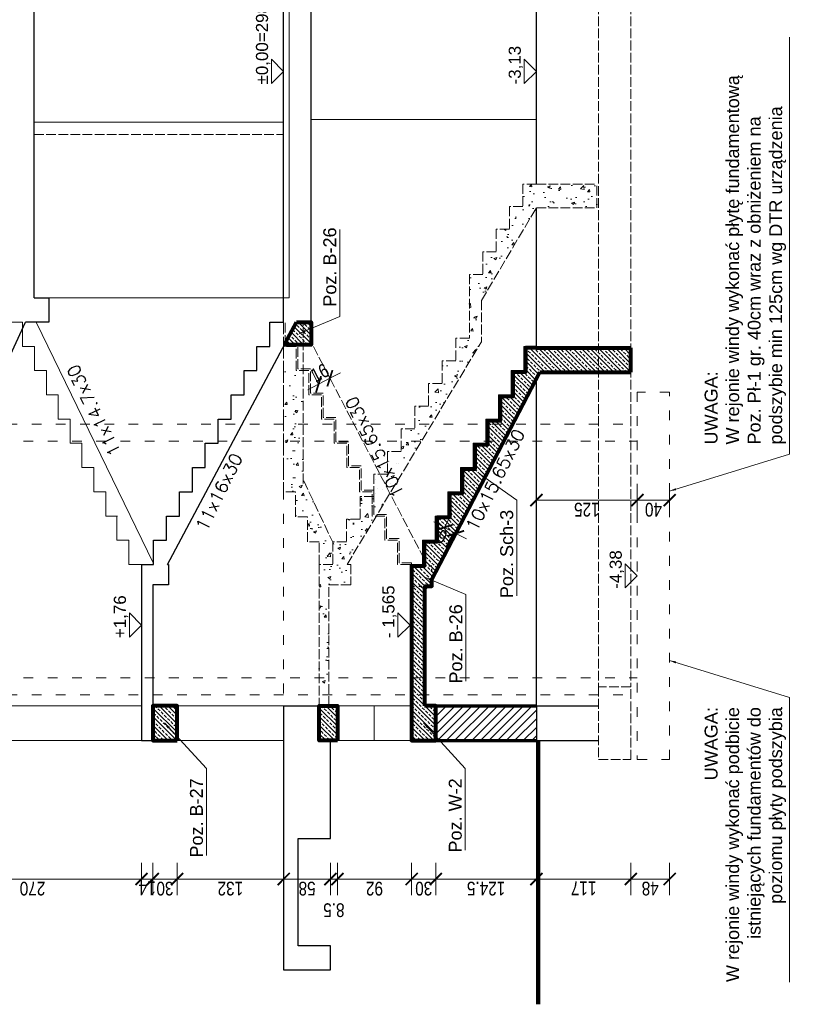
# Model space of a CAD drawing. Header units: inches. Extents: x 201967 to 338763, y -32705 to 30884.
# Tile 215 of 236: x 334741 to 335704, y 3735 to 4954. Entities that reach past the tile are written whole.
import ezdxf
from ezdxf.enums import TextEntityAlignment as Align

# ---------------------------------------------------------------- set-up
doc = ezdxf.new("R2010")
doc.units = ezdxf.units.IN
doc.header["$MEASUREMENT"] = 0
doc.linetypes.add('ACAD_ISO02W100', pattern=[15, 12, -3])
doc.linetypes.add('ACAD_ISO03W100', pattern=[30, 12, -18])
for name, color, linetype, lineweight in [('00 b ŚCIANY nowe-zamurowania', 242, 'Continuous', 70), ('00 d ŚCIANY wyburzenia', 254, 'WYBURZENIA', 9), ('00_mury grubo', 7, 'Continuous', 30), ('01 a KONSTRUKCJA żelbet', 94, 'Continuous', 80), ('01 b KONSTRUKCJA belki', 92, 'ACAD_ISO03W100', 30), ('01h KONSTRUKCJA pozycje', 253, 'Continuous', 13), ('01h3 KONSTRUKCJA pozycje słupy', 252, 'Continuous', 13), ('12 PRZERYWANE 1', 73, 'ACAD_ISO03W100', 9), ('1_OpisPomieszczen', 120, 'Continuous', 9), ('20 KRESKOWANIE ścian', 63, 'Continuous', 5), ('30 WIDOK 1 005', 5, 'Continuous', 5), ('50 OPIS 1', 130, 'Continuous', 9), ('90 WYMIAR', 155, 'Continuous', 9), ('_proj_MURY konstr', 1, 'Continuous', 20), ('K_kreskowanie', 251, 'Continuous', 0)]:
    doc.layers.add(name, color=color, linetype=linetype, lineweight=lineweight)
doc.layers.add('00_kreskowanie', color=1, linetype='Continuous', lineweight=5, true_color=0xff0000)
doc.styles.add('100 arial', font='arial.ttf', dxfattribs={"width": 0.8, "height": 17})
doc.styles.add('OPIS', font='arial.ttf')
doc.styles.add('RomanS', font='romans.shx')
doc.styles.get("Standard").update_dxf_attribs({"font": 'arial.ttf'})
doc.styles.add('WYMIAR-50 (15pkt) arial', font='arial.ttf', dxfattribs={"height": 15})
doc.styles.add('Wymiary', font='romans.shx', dxfattribs={"width": 0.7, "oblique": 10})
doc.linetypes.add('WYBURZENIA', pattern='A,12.7,-0.01,["X",Standard,S=2.54,R=0,X=0,Y=-1.27],-0.01', length=12.72)
doc.dimstyles.new('100', dxfattribs={"dimscale": 10, "dimtxt": 17, "dimasz": 1.5, "dimexe": 2, "dimexo": 2, "dimgap": 0.3, "dimtad": 1, "dimdec": 1, "dimrnd": 0.5, "dimdsep": 46, "dimtxsty": '100 arial', "dimblk": 'ARCHTICK', "dimcen": 10, "dimclrd": 256, "dimclre": 256, "dimclrt": 256, "dimadec": 0, "dimazin": 0, "dimtfac": 1, "dimtdec": 1, "dimtix": 1, "dimtmove": 1, "dimatfit": 3, "dimfxl": 2, "dimfxlon": 1, "dimtolj": 1, "dimarcsym": 0})
doc.dimstyles.new('DIM100txt12', dxfattribs={"dimtxt": 12, "dimasz": 1.05, "dimexe": 0, "dimexo": 8, "dimgap": 4, "dimtad": 1, "dimdec": 7, "dimrnd": 0.5, "dimdsep": 46, "dimtxsty": 'RomanS', "dimblk1": 'DIM', "dimblk2": 'DIM', "dimsah": 1, "dimcen": 0.09, "dimse1": 1, "dimse2": 1, "dimclrt": 256, "dimadec": 1, "dimazin": 0, "dimtfac": 1, "dimtdec": 7, "dimtix": 1, "dimtofl": 0, "dimtmove": 2, "dimatfit": 3, "dimfxl": 1, "dimtolj": 1, "dimtzin": 0, "dimarcsym": 0})
pattern_1 = [(320, (-79235.355, -7019.687), (-3.137607, -35.863009), [3.75, -41.25]), (265, (-79235.355, -7019.687), (37.609607, 6.937567), [3, -33]), (10.451444, (-79235.616, -7022.676), (34.472, -28.925442), [3.18701, -35.057106]), (316.1842, (-79225.355, -7019.687), (-8.275964, -53.362067), [5.625, -61.875]), (6.635635, (-79226.044, -7024.134), (48.70593, -46.733097), [4.780517, -52.585688]), (261.18416, (-79225.355, -7019.687), (48.70593, -46.733097), [4.5, -49.5]), (291, (-79227.855, -7024.687), (-20.130945, -29.845353), [3.75, -41.25]), (236, (-79227.855, -7024.687), (36.257502, -12.165767), [3, -33]), (341.451445, (-79229.532, -7027.174), (16.126558, -42.011119), [3.18701, -35.057106]), (307.5, (-79235.355, -7019.687), (16.6446927, -0.6079928), [0, -32.6, 0, -33.5, 0, -33.125]), (277.5, (-79235.355, -7019.687), (19.7205856, -13.153477), [0, -19.1, 0, -31.85, 0, -12.625]), (237.5, (-79235.355, -7008.537), (-1.1277436, -26.6911218), [0, -12.5, 0, -39, 0, -51.75]), (227.5, (-79235.355, -7003.537), (5.005249, -29.1593085), [0, -16.25, 0, -25.9, 0, -36.75])]
pattern_2 = [(45, (-3795.3814, -7571.668), (-5.303301, 5.303301), []), (45, (-3790.078, -7571.668), (-5.303301, 5.303301), [3.75, -1.875])]

# ---------------------------------------------------------------- blocks, each defined once
blk = doc.blocks.new('*U1124')
blk.add_lwpolyline([(-15, 15), (0, 0), (15, 15), (-15, 15)])
at = {"style": 'WYMIAR-50 (15pkt) arial', "flags": 8}
blk.add_attdef('DETAIL#', text='', height=15, dxfattribs=at).set_placement((-16.1, 14.8), align=Align.BOTTOM_LEFT)
blk = doc.blocks.new('DIM')
for p, q in [((0, -13), (0, 13)), ((8, 0), (-8, 0))]:
    blk.add_line(p, q)
at = {"const_width": 1.71}
blk.add_lwpolyline([(5.71, 5.71), (-5.71, -5.71)], dxfattribs=at)
blk = doc.blocks.new('_ARCHTICK')
at = {"color": 0, "linetype": 'ByBlock', "const_width": 0.15}
blk.add_lwpolyline([(-0.5, -0.5), (0.5, 0.5)], dxfattribs=at)
blk = doc.blocks.new('*D2524')
at = {"layer": '90 WYMIAR', "lineweight": -2, "transparency": 16777216}
for p, q in [((-2210.4, -760.5), (-2250.4, -760.5)), ((-2230.4, -790.5), (-2230.4, -760.5)), ((-2210.4, -790.5), (-2250.4, -790.5))]:
    blk.add_line(p, q, dxfattribs=at)
at = {"layer": 'Defpoints', "color": 0, "transparency": 16777216}
for p in [(-2230.4, -760.5), (-2059, -760.5), (-2059, -790.5)]:
    blk.add_point(p, dxfattribs=at)
at = {"layer": '90 WYMIAR', "lineweight": -2, "transparency": 16777216, "xscale": 15, "yscale": 15, "zscale": 15}
for p, rotation in [((-2230.4, -760.5), 90), ((-2230.4, -790.5), 270)]:
    blk.add_blockref('_ARCHTICK', p, dxfattribs=dict(at, rotation=rotation))
at = {"layer": '90 WYMIAR', "transparency": 16777216, "insert": (-2242.1, -775.5), "char_height": 17, "attachment_point": 5, "rotation": 90, "style": '100 arial'}
blk.add_mtext('\\A1;30', dxfattribs=at)
blk = doc.blocks.new('*D2525')
at = {"layer": '90 WYMIAR', "lineweight": -2, "transparency": 16777216}
for p, q in [((-2210.4, -668.5), (-2250.4, -668.5)), ((-2230.4, -760.5), (-2230.4, -668.5)), ((-2210.4, -760.5), (-2250.4, -760.5))]:
    blk.add_line(p, q, dxfattribs=at)
at = {"layer": 'Defpoints', "color": 0, "transparency": 16777216}
for p in [(-2230.4, -668.5), (-2059, -668.5), (-2059, -760.5)]:
    blk.add_point(p, dxfattribs=at)
at = {"layer": '90 WYMIAR', "lineweight": -2, "transparency": 16777216, "xscale": 15, "yscale": 15, "zscale": 15}
for p, rotation in [((-2230.4, -668.5), 90), ((-2230.4, -760.5), 270)]:
    blk.add_blockref('_ARCHTICK', p, dxfattribs=dict(at, rotation=rotation))
at = {"layer": '90 WYMIAR', "transparency": 16777216, "insert": (-2242.1, -714.5), "char_height": 17, "attachment_point": 5, "rotation": 90, "style": '100 arial'}
blk.add_mtext('\\A1;92', dxfattribs=at)
blk = doc.blocks.new('*D2526')
at = {"layer": '90 WYMIAR', "lineweight": -2, "transparency": 16777216}
for p, q in [((-2210.4, -440), (-2250.4, -440)), ((-2230.4, -470), (-2230.4, -440)), ((-2210.4, -470), (-2250.4, -470))]:
    blk.add_line(p, q, dxfattribs=at)
at = {"layer": 'Defpoints', "color": 0, "transparency": 16777216}
for p in [(-2230.4, -440), (-2059, -440), (-2059, -470)]:
    blk.add_point(p, dxfattribs=at)
at = {"layer": '90 WYMIAR', "lineweight": -2, "transparency": 16777216, "xscale": 15, "yscale": 15, "zscale": 15}
for p, rotation in [((-2230.4, -440), 90), ((-2230.4, -470), 270)]:
    blk.add_blockref('_ARCHTICK', p, dxfattribs=dict(at, rotation=rotation))
at = {"layer": '90 WYMIAR', "transparency": 16777216, "insert": (-2242.1, -455), "char_height": 17, "attachment_point": 5, "rotation": 90, "style": '100 arial'}
blk.add_mtext('\\A1;30', dxfattribs=at)
blk = doc.blocks.new('*D2527')
at = {"layer": '90 WYMIAR', "lineweight": -2, "transparency": 16777216}
for p, q in [((-2230.4, -426), (-2230.4, -411)), ((-2210.4, -426), (-2250.4, -426)), ((-2230.4, -440), (-2230.4, -426)), ((-2210.4, -440), (-2250.4, -440)), ((-2230.4, -440), (-2230.4, -455))]:
    blk.add_line(p, q, dxfattribs=at)
at = {"layer": 'Defpoints', "color": 0, "transparency": 16777216}
for p in [(-2230.4, -426), (-2059, -426), (-2059, -440)]:
    blk.add_point(p, dxfattribs=at)
at = {"layer": '90 WYMIAR', "lineweight": -2, "transparency": 16777216, "xscale": 15, "yscale": 15, "zscale": 15}
for p, rotation in [((-2230.4, -426), 270), ((-2230.4, -440), 90)]:
    blk.add_blockref('_ARCHTICK', p, dxfattribs=dict(at, rotation=rotation))
at = {"layer": '90 WYMIAR', "transparency": 16777216, "insert": (-2241.9, -433), "char_height": 17, "attachment_point": 5, "rotation": 90, "style": '100 arial'}
blk.add_mtext('\\A1;14', dxfattribs=at)
blk = doc.blocks.new('*D2528')
at = {"layer": '90 WYMIAR', "lineweight": -2, "transparency": 16777216}
for p, q in [((-2210.4, -155.9), (-2250.4, -155.9)), ((-2230.4, -426), (-2230.4, -155.9)), ((-2210.4, -426), (-2250.4, -426))]:
    blk.add_line(p, q, dxfattribs=at)
at = {"layer": 'Defpoints', "color": 0, "transparency": 16777216}
for p in [(-2230.4, -155.9), (-2059, -155.9), (-2059, -426)]:
    blk.add_point(p, dxfattribs=at)
at = {"layer": '90 WYMIAR', "lineweight": -2, "transparency": 16777216, "xscale": 15, "yscale": 15, "zscale": 15}
for p, rotation in [((-2230.4, -155.9), 90), ((-2230.4, -426), 270)]:
    blk.add_blockref('_ARCHTICK', p, dxfattribs=dict(at, rotation=rotation))
at = {"layer": '90 WYMIAR', "transparency": 16777216, "insert": (-2242.1, -291), "char_height": 17, "attachment_point": 5, "rotation": 90, "style": '100 arial'}
blk.add_mtext('\\A1;270', dxfattribs=at)
blk = doc.blocks.new('*D2564')
at = {"layer": '90 WYMIAR', "lineweight": -2, "transparency": 16777216}
for p, q in [((-2210.4, -790.5), (-2250.4, -790.5)), ((-2230.4, -790.5), (-2230.4, -915)), ((-2210.4, -915), (-2250.4, -915))]:
    blk.add_line(p, q, dxfattribs=at)
at = {"layer": 'Defpoints', "color": 0, "transparency": 16777216}
for p in [(-2059, -790.5), (-2230.4, -915), (-2059, -915)]:
    blk.add_point(p, dxfattribs=at)
at = {"layer": '90 WYMIAR', "lineweight": -2, "transparency": 16777216, "xscale": 15, "yscale": 15, "zscale": 15}
for p, rotation in [((-2230.4, -790.5), 90), ((-2230.4, -915), 270)]:
    blk.add_blockref('_ARCHTICK', p, dxfattribs=dict(at, rotation=rotation))
at = {"layer": '90 WYMIAR', "transparency": 16777216, "insert": (-2242.1, -852.7), "char_height": 17, "attachment_point": 5, "rotation": 90, "style": '100 arial'}
blk.add_mtext('\\A1;124.5', dxfattribs=at)
blk = doc.blocks.new('*D2565')
at = {"layer": '90 WYMIAR', "lineweight": -2, "transparency": 16777216}
for p, q in [((-2210.4, -915), (-2250.4, -915)), ((-2230.4, -915), (-2230.4, -1032)), ((-2210.4, -1032), (-2250.4, -1032))]:
    blk.add_line(p, q, dxfattribs=at)
at = {"layer": 'Defpoints', "color": 0, "transparency": 16777216}
for p in [(-2059, -915), (-2230.4, -1032), (-2082.5, -1032)]:
    blk.add_point(p, dxfattribs=at)
at = {"layer": '90 WYMIAR', "lineweight": -2, "transparency": 16777216, "xscale": 15, "yscale": 15, "zscale": 15}
for p, rotation in [((-2230.4, -915), 90), ((-2230.4, -1032), 270)]:
    blk.add_blockref('_ARCHTICK', p, dxfattribs=dict(at, rotation=rotation))
at = {"layer": '90 WYMIAR', "transparency": 16777216, "insert": (-2241.9, -973.5), "char_height": 17, "attachment_point": 5, "rotation": 90, "style": '100 arial'}
blk.add_mtext('\\A1;117', dxfattribs=at)
blk = doc.blocks.new('*D2566')
at = {"layer": '90 WYMIAR', "lineweight": -2, "transparency": 16777216}
for p, q in [((-2210.4, -1032), (-2250.4, -1032)), ((-2230.4, -1032), (-2230.4, -1080)), ((-2210.4, -1080), (-2250.4, -1080))]:
    blk.add_line(p, q, dxfattribs=at)
at = {"layer": 'Defpoints', "color": 0, "transparency": 16777216}
for p in [(-2082.5, -1032), (-2230.4, -1080), (-2082.5, -1080)]:
    blk.add_point(p, dxfattribs=at)
at = {"layer": '90 WYMIAR', "lineweight": -2, "transparency": 16777216, "xscale": 15, "yscale": 15, "zscale": 15}
for p, rotation in [((-2230.4, -1032), 90), ((-2230.4, -1080), 270)]:
    blk.add_blockref('_ARCHTICK', p, dxfattribs=dict(at, rotation=rotation))
at = {"layer": '90 WYMIAR', "transparency": 16777216, "insert": (-2242.1, -1056), "char_height": 17, "attachment_point": 5, "rotation": 90, "style": '100 arial'}
blk.add_mtext('\\A1;48', dxfattribs=at)
blk = doc.blocks.new('*D2570')
at = {"layer": '90 WYMIAR', "lineweight": -2, "transparency": 16777216}
for p, q in [((-1741.3, -915), (-1781.3, -915)), ((-1761.3, -915), (-1761.3, -1040)), ((-1741.3, -1040), (-1781.3, -1040))]:
    blk.add_line(p, q, dxfattribs=at)
at = {"layer": 'Defpoints', "color": 0, "transparency": 16777216}
for p in [(-1688.5, -915), (-1761.3, -1040), (-1688.5, -1040)]:
    blk.add_point(p, dxfattribs=at)
at = {"layer": '90 WYMIAR', "lineweight": -2, "transparency": 16777216, "xscale": 15, "yscale": 15, "zscale": 15}
for p, rotation in [((-1761.3, -915), 90), ((-1761.3, -1040), 270)]:
    blk.add_blockref('_ARCHTICK', p, dxfattribs=dict(at, rotation=rotation))
at = {"layer": '90 WYMIAR', "transparency": 16777216, "insert": (-1773, -977.5), "char_height": 17, "attachment_point": 5, "rotation": 90, "style": '100 arial'}
blk.add_mtext('\\A1;125', dxfattribs=at)
blk = doc.blocks.new('*D2571')
at = {"layer": '90 WYMIAR', "lineweight": -2, "transparency": 16777216}
for p, q in [((-1741.3, -1040), (-1781.3, -1040)), ((-1761.3, -1040), (-1761.3, -1080)), ((-1741.3, -1080), (-1781.3, -1080))]:
    blk.add_line(p, q, dxfattribs=at)
at = {"layer": 'Defpoints', "color": 0, "transparency": 16777216}
for p in [(-1688.5, -1040), (-1761.3, -1080), (-1627.5, -1080)]:
    blk.add_point(p, dxfattribs=at)
at = {"layer": '90 WYMIAR', "lineweight": -2, "transparency": 16777216, "xscale": 15, "yscale": 15, "zscale": 15}
for p, rotation in [((-1761.3, -1040), 90), ((-1761.3, -1080), 270)]:
    blk.add_blockref('_ARCHTICK', p, dxfattribs=dict(at, rotation=rotation))
at = {"layer": '90 WYMIAR', "transparency": 16777216, "insert": (-1773, -1060), "char_height": 17, "attachment_point": 5, "rotation": 90, "style": '100 arial'}
blk.add_mtext('\\A1;40', dxfattribs=at)
blk = doc.blocks.new('*D2572')
at = {"layer": '90 WYMIAR', "lineweight": -2, "transparency": 16777216}
for p, q in [((-1795.1, -801.1), (-1788.2, -787.8)), ((-1795.1, -801.1), (-1802.5, -815.3)), ((-1795.3, -801.1), (-1777.4, -810.4)), ((-1802.5, -815.3), (-1809.4, -828.6)), ((-1802.7, -815.2), (-1784.8, -824.6))]:
    blk.add_line(p, q, dxfattribs=at)
at = {"layer": 'Defpoints', "color": 0, "transparency": 16777216}
for p in [(-1813, -791.8), (-1820.4, -806), (-1802.5, -815.3)]:
    blk.add_point(p, dxfattribs=at)
at = {"layer": '90 WYMIAR', "lineweight": -2, "transparency": 16777216, "xscale": 15, "yscale": 15, "zscale": 15}
for p, rotation in [((-1795.1, -801.1), 242.4504520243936), ((-1802.5, -815.3), 62.45045202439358)]:
    blk.add_blockref('_ARCHTICK', p, dxfattribs=dict(at, rotation=rotation))
at = {"layer": '90 WYMIAR', "transparency": 16777216, "insert": (-1809.1, -802.8), "char_height": 17, "attachment_point": 5, "rotation": 62.4505, "style": '100 arial'}
blk.add_mtext('\\A1;16', dxfattribs=at)
blk = doc.blocks.new('*D2573')
at = {"layer": '90 WYMIAR', "lineweight": -2, "transparency": 16777216}
for p, q in [((-1617.9, -645.2), (-1624.8, -631.9)), ((-1617.9, -645.2), (-1600.2, -635.9)), ((-1617.9, -645.2), (-1610.5, -659.3)), ((-1610.5, -659.3), (-1592.8, -650.1)), ((-1610.5, -659.3), (-1603.6, -672.6))]:
    blk.add_line(p, q, dxfattribs=at)
at = {"layer": 'Defpoints', "color": 0, "transparency": 16777216}
for p in [(-1629, -650.9), (-1621.6, -665.1), (-1610.5, -659.3)]:
    blk.add_point(p, dxfattribs=at)
at = {"layer": '90 WYMIAR', "lineweight": -2, "transparency": 16777216, "xscale": 15, "yscale": 15, "zscale": 15}
for p, rotation in [((-1617.9, -645.2), 297.5495479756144), ((-1610.5, -659.3), 117.5495479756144)]:
    blk.add_blockref('_ARCHTICK', p, dxfattribs=dict(at, rotation=rotation))
at = {"layer": '90 WYMIAR', "transparency": 16777216, "insert": (-1603.8, -646.8), "char_height": 17, "attachment_point": 5, "rotation": 297.5495, "style": '100 arial'}
blk.add_mtext('\\A1;16', dxfattribs=at)
blk = doc.blocks.new('*D2574')
at = {"layer": '90 WYMIAR', "lineweight": -2, "transparency": 16777216}
for p, q in [((-2210.4, -660), (-2250.4, -660)), ((-2210.4, -668.5), (-2250.4, -668.5)), ((-2230.4, -668.5), (-2230.4, -660))]:
    blk.add_line(p, q, dxfattribs=at)
at = {"layer": 'Defpoints', "color": 0, "transparency": 16777216}
for p in [(-2230.4, -660), (-2180, -660), (-2059, -668.5)]:
    blk.add_point(p, dxfattribs=at)
at = {"layer": '90 WYMIAR', "lineweight": -2, "transparency": 16777216, "xscale": 15, "yscale": 15, "zscale": 15}
for p, rotation in [((-2230.4, -660), 90), ((-2230.4, -668.5), 270)]:
    blk.add_blockref('_ARCHTICK', p, dxfattribs=dict(at, rotation=rotation))
at = {"layer": '90 WYMIAR', "transparency": 16777216, "insert": (-2268.8, -664.2), "char_height": 17, "attachment_point": 5, "rotation": 90, "style": '100 arial'}
blk.add_mtext('\\A1;8.5', dxfattribs=at)
blk = doc.blocks.new('*D2575')
at = {"layer": '90 WYMIAR', "lineweight": -2, "transparency": 16777216}
for p, q in [((-2210.4, -602), (-2250.4, -602)), ((-2230.4, -660), (-2230.4, -602)), ((-2210.4, -660), (-2250.4, -660))]:
    blk.add_line(p, q, dxfattribs=at)
at = {"layer": 'Defpoints', "color": 0, "transparency": 16777216}
for p in [(-2230.4, -602), (-2179.5, -602), (-2180, -660)]:
    blk.add_point(p, dxfattribs=at)
at = {"layer": '90 WYMIAR', "lineweight": -2, "transparency": 16777216, "xscale": 15, "yscale": 15, "zscale": 15}
for p, rotation in [((-2230.4, -602), 90), ((-2230.4, -660), 270)]:
    blk.add_blockref('_ARCHTICK', p, dxfattribs=dict(at, rotation=rotation))
at = {"layer": '90 WYMIAR', "transparency": 16777216, "insert": (-2242.1, -631), "char_height": 17, "attachment_point": 5, "rotation": 90, "style": '100 arial'}
blk.add_mtext('\\A1;58', dxfattribs=at)
blk = doc.blocks.new('*D2576')
at = {"layer": '90 WYMIAR', "lineweight": -2, "transparency": 16777216}
for p, q in [((-2210.4, -470), (-2250.4, -470)), ((-2230.4, -602), (-2230.4, -470)), ((-2210.4, -602), (-2250.4, -602))]:
    blk.add_line(p, q, dxfattribs=at)
at = {"layer": 'Defpoints', "color": 0, "transparency": 16777216}
for p in [(-2230.4, -470), (-2059, -470), (-2179.5, -602)]:
    blk.add_point(p, dxfattribs=at)
at = {"layer": '90 WYMIAR', "lineweight": -2, "transparency": 16777216, "xscale": 15, "yscale": 15, "zscale": 15}
for p, rotation in [((-2230.4, -470), 90), ((-2230.4, -602), 270)]:
    blk.add_blockref('_ARCHTICK', p, dxfattribs=dict(at, rotation=rotation))
at = {"layer": '90 WYMIAR', "transparency": 16777216, "insert": (-2242.1, -536), "char_height": 17, "attachment_point": 5, "rotation": 90, "style": '100 arial'}
blk.add_mtext('\\A1;132', dxfattribs=at)
blk = doc.blocks.new('1 przekrój B Jagielońska')
at = {"layer": '20 KRESKOWANIE ścian'}
h = blk.add_hatch(dxfattribs=at)
h.set_pattern_fill('ANSI33', color=256, scale=30, angle=-90)
h.set_pattern_definition(pattern_2)
h.paths.add_polyline_path([(-2016, -440), (-2059, -440), (-2059, -470), (-2016, -470)])
h = blk.add_hatch(dxfattribs=at)
h.set_pattern_fill('ANSI33', color=256, scale=30, angle=-90)
h.set_pattern_definition(pattern_2)
h.paths.add_polyline_path([(-1541.03, -617.95), (-1567.19, -604), (-1569.01, -604), (-1569.01, -636), (-1541.03, -636)])
h = blk.add_hatch(dxfattribs=at)
h.set_pattern_fill('ANSI33', color=256, scale=30, angle=-90)
h.set_pattern_definition([(45, (-3795.3814, -7777.768), (-5.303301, 5.303301), []), (45, (-3790.078, -7777.768), (-5.303301, 5.303301), [3.75, -1.875])])
h.paths.add_polyline_path([(-2016, -646.1), (-2059, -646.1), (-2059, -668.5), (-2016, -668.5)])
h = blk.add_hatch(dxfattribs=at)
h.set_pattern_fill('ANSI33', color=256, scale=30, angle=-90)
h.set_pattern_definition(pattern_2)
h.paths.add_polyline_path([(-1693.01, -838.75), (-1723.01, -838.75), (-1723.01, -823.1), (-1753.01, -823.1), (-1753.01, -807.45), (-1783.01, -807.45), (-1783.01, -791.8), (-1813.01, -791.8), (-1813.01, -776.15), (-1843.01, -776.15), (-1843.01, -760.5), (-2016, -760.5), (-2059, -760.5), (-2059, -790.5), (-2016, -790.5), (-2016, -776.5), (-1876.93, -776.5), (-1603.01, -919.4), (-1603.01, -1032), (-1573.01, -1032), (-1573.01, -915), (-1573.01, -901.35), (-1603.01, -901.35), (-1603.01, -885.7), (-1633.01, -885.7), (-1633.01, -870.05), (-1663.01, -870.05), (-1663.01, -854.4), (-1693.01, -854.4)])
at = {"layer": '_proj_MURY konstr'}
h = blk.add_hatch(dxfattribs=at)
h.set_pattern_fill('ANSI31', color=1, scale=60, angle=-90)
h.set_pattern_definition([(315, (-79260.321, -7019.687), (5.30330086, 5.30330086), [])])
h.paths.add_polyline_path([(-2016, -790.5), (-2059, -790.5), (-2059, -915), (-2016, -915)])
at = {"layer": 'K_kreskowanie', "linetype": 'ACAD_ISO02W100'}
h = blk.add_hatch(dxfattribs=at)
h.set_pattern_fill('AR-CONC', color=256, scale=5, angle=-90)
h.set_pattern_definition(pattern_1)
h.paths.add_polyline_path([(-1631.03, -625.97), (-1631.03, -617.5), (-1601.03, -617.5), (-1601.03, -602), (-1751.03, -602), (-1751.03, -616.7), (-1782.03, -616.7), (-1782.03, -631.4), (-1813.03, -631.4), (-1813.03, -646.1), (-1841.03, -646.1), (-1841.03, -663), (-1813.66, -663), (-1735.58, -625.97)])
h = blk.add_hatch(dxfattribs=at)
h.set_pattern_fill('AR-CONC', color=256, scale=5, angle=-90)
h.set_pattern_definition(pattern_1)
h.paths.add_polyline_path([(-1701.03, -730.6), (-1729.03, -730.6), (-1729.03, -713.7), (-1757.03, -713.7), (-1757.03, -696.8), (-1785.03, -696.8), (-1785.03, -679.9), (-1813.03, -679.9), (-1813.03, -663), (-1841.03, -663), (-1841.03, -646.1), (-1991.03, -646.1), (-1991.03, -658.1), (-1866.03, -658.1), (-1866.03, -685), (-1841.03, -685), (-1841.03, -680.52), (-1565.21, -847), (-1514.15, -847), (-1399.45, -915), (-1399.45, -990), (-1370.03, -990), (-1370.03, -915), (-1370.03, -898.4), (-1398.03, -898.4), (-1398.03, -881.8), (-1426.03, -881.8), (-1426.03, -865.2), (-1454.03, -865.2), (-1454.03, -848.6), (-1482.03, -848.6), (-1482.03, -832), (-1561.03, -832), (-1561.03, -815.1), (-1589.03, -815.1), (-1589.03, -798.2), (-1617.03, -798.2), (-1617.03, -781.3), (-1645.03, -781.3), (-1645.03, -764.4), (-1673.03, -764.4), (-1673.03, -747.5), (-1701.03, -747.5)])
at = {"layer": '00 b ŚCIANY nowe-zamurowania'}
for p, q in [((-2059, -790.5), (-2059, -915)), ((-2016, -790.5), (-2016, -915))]:
    blk.add_line(p, q, dxfattribs=at)
at = {"layer": '00 d ŚCIANY wyburzenia'}
for p, q in [((-2016, -426), (-2016, -125.95)), ((-2059, -426), (-2059, -155.95)), ((-2059, -602), (-2059, -470)), ((-2016, -470), (-2016, -602)), ((-2059, -660), (-2059, -760.5)), ((-2016, -660), (-2016, -760.5)), ((-2059, -714), (-2016, -714))]:
    blk.add_line(p, q, dxfattribs=at)
at = {"layer": '00_kreskowanie', "color": 3}
for p, q in [((-1511.03, -609), (-1511.03, -602)), ((-278.6, -609), (-1511.03, -609))]:
    blk.add_line(p, q, dxfattribs=at)
at = {"layer": '00_mury grubo', "color": 3}
for p, q in [((-1841.03, -143.68), (-1541.03, -282.42)), ((-1541.03, -311), (-1541.03, -282.42)), ((-1511.03, -293), (-300.6, -293)), ((-1511.03, -293), (-1511.03, -311)), ((-1511.03, -311), (-1541.03, -311)), ((-1841.03, -426), (-2059, -426)), ((-2059, -426), (-2059, -440)), ((-1866.03, -440), (-2016, -440)), ((-1866.03, -459.37), (-1866.03, -440)), ((-1841.03, -459.37), (-1866.03, -459.37)), ((-1841.03, -457.95), (-1541.03, -617.95)), ((-1841.03, -458.07), (-1841.03, -459.37)), ((-2016, -602), (-2016, -646.1)), ((-1541.03, -602), (-278.6, -602)), ((-1541.03, -617.95), (-1541.03, -636)), ((-1541.03, -636), (-1142.03, -636)), ((-2059, -915), (-2059, -992)), ((-2016, -915), (-2059, -915)), ((-2016, -915), (-1611.43, -915)), ((-2016, -915), (-2016, -992)), ((-1571.01, -915), (-1399.45, -915)), ((-1370.03, -915), (-230.6, -915))]:
    blk.add_line(p, q, dxfattribs=at)
at = {"layer": '00_mury grubo', "lineweight": 100}
blk.add_line((-2059, -917), (-2385.44, -917), dxfattribs=at)
at = {"layer": '00_mury grubo', "color": 3}
for points in [[(-1841.03, -426), (-1841.03, -440.95), (-1811.03, -440.95), (-1811.03, -456.95), (-1781.03, -456.95), (-1781.03, -472.95), (-1751.03, -472.95), (-1751.03, -488.95), (-1721.03, -488.95), (-1721.03, -504.95), (-1691.03, -504.95), (-1691.03, -520.95), (-1661.03, -520.95), (-1661.03, -536.95), (-1631.03, -536.95), (-1631.03, -552.95), (-1601.03, -552.95), (-1601.03, -568.95), (-1571.03, -568.95), (-1571.03, -584.95)], [(-1571.03, -584.95), (-1541.03, -584.95), (-1541.03, -602)], [(-2016, -602), (-2342.95, -602), (-2342.95, -660), (-2312.95, -660), (-2312.95, -620), (-2180, -620), (-2180, -660), (-2059, -660)]]:
    blk.add_lwpolyline(points, dxfattribs=at)
at = {"layer": '01 a KONSTRUKCJA żelbet'}
for p, q in [((-1868.01, -776.5), (-2016, -776.5)), ((-1859.68, -785.5), (-1603.01, -919.4)), ((-1603.01, -919.4), (-1603.01, -1032)), ((-1573.01, -915), (-1573.01, -1032)), ((-1603.01, -1032), (-1573.01, -1032))]:
    blk.add_line(p, q, dxfattribs=at)
for points in [[(-2059, -470), (-2016, -470), (-2016, -440), (-2059, -440)], [(-2059, -668.5), (-2059, -646.1), (-2016, -646.1), (-2016, -668.5)]]:
    blk.add_lwpolyline(points, close=True, dxfattribs=at)
for points in [[(-1541.03, -617.95), (-1541.03, -636), (-1569.01, -636), (-1569.01, -604), (-1567.19, -604), (-1541.03, -617.95)], [(-2016, -760.5), (-2059, -760.5), (-2059, -790.5), (-2016, -790.5), (-2016, -776.5)], [(-1573.01, -915), (-1573.01, -901.35), (-1603.01, -901.35), (-1603.01, -885.7), (-1633.01, -885.7), (-1633.01, -870.05), (-1663.01, -870.05), (-1663.01, -854.4), (-1693.01, -854.4), (-1693.01, -838.75), (-1723.01, -838.75), (-1723.01, -823.1), (-1753.01, -823.1), (-1753.01, -807.45), (-1783.01, -807.45), (-1783.01, -791.8), (-1813.01, -791.8), (-1813.01, -776.15), (-1843.01, -776.15), (-1843.01, -760.5), (-2016, -760.5)], [(-1868.01, -776.5), (-1868.01, -785.5), (-1859.68, -785.5)]]:
    blk.add_lwpolyline(points, dxfattribs=at)
at = {"layer": '01 b KONSTRUKCJA belki', "ltscale": 0.3}
blk.add_lwpolyline([(-1868.01, -760.5), (-1868.01, -785.5), (-1843.01, -785.5), (-1843.01, -760.5)], close=True, dxfattribs=at)
at = {"layer": '12 PRZERYWANE 1'}
for p, q in [((-2002.5, 730), (-2002.5, -1040)), ((-1667.5, 730), (-1667.5, -1040)), ((-1981.5, 710), (-1981.5, -1040)), ((-1688.5, 710), (-1688.5, -1040)), ((-1688.5, -602), (-2016, -602)), ((-1541.03, -602), (-1667.5, -602))]:
    blk.add_line(p, q, dxfattribs=at)
blk.add_lwpolyline([(-2082.5, -1080), (-1627.5, -1080), (-1627.5, -1040), (-2082.5, -1040)], close=True, dxfattribs=at)
at = {"layer": '1_OpisPomieszczen', "color": 252}
for p, q in [((-1541.03, -278.7), (-1541.03, -264)), ((-1571.03, -293.4), (-1571.03, -278.7)), ((-1571.03, -278.7), (-1541.03, -278.7)), ((-1839.82, -440.95), (-1541.03, -295.48)), ((-1601.03, -293.4), (-1571.03, -293.4)), ((-1601.03, -308.1), (-1601.03, -293.4)), ((-1293.6, -293), (-1293.6, -602)), ((-1631.03, -322.8), (-1631.03, -308.1)), ((-1631.03, -308.1), (-1601.03, -308.1)), ((-1661.03, -337.5), (-1661.03, -322.8)), ((-1661.03, -322.8), (-1631.03, -322.8)), ((-1691.03, -352.2), (-1691.03, -337.5)), ((-1691.03, -337.5), (-1661.03, -337.5)), ((-1721.03, -366.9), (-1721.03, -352.2)), ((-1721.03, -352.2), (-1691.03, -352.2)), ((-1751.03, -381.6), (-1751.03, -366.9)), ((-1751.03, -366.9), (-1721.03, -366.9)), ((-1781.03, -396.3), (-1781.03, -381.6)), ((-1781.03, -381.6), (-1751.03, -381.6))]:
    blk.add_line(p, q, dxfattribs=at)
blk.add_lwpolyline([(-1841.03, -426), (-1841.03, -410.25), (-1811.03, -410.25), (-1811.03, -395.55), (-1781.03, -395.55)], dxfattribs=at)
at = {"layer": '30 WIDOK 1 005'}
blk.add_lwpolyline([(-1571.01, -915), (-1571.01, -899.35), (-1601.01, -899.35), (-1601.01, -883.7), (-1631.01, -883.7), (-1631.01, -868.05), (-1661.01, -868.05), (-1661.01, -852.4), (-1691.01, -852.4), (-1691.01, -836.75), (-1721.01, -836.75), (-1721.01, -821.1), (-1751.01, -821.1), (-1751.01, -805.45), (-1781.01, -805.45), (-1781.01, -789.8), (-1811.01, -789.8), (-1811.01, -774.15), (-1841.01, -774.15), (-1841.01, -758.5), (-2059, -758.5), (-2059, -760.5)], dxfattribs=at)
at = {"layer": '_proj_MURY konstr', "color": 3}
for p, q in [((-1511.03, -602), (-1511.03, -293)), ((-1293.6, -602), (-1293.6, -293)), ((-1290.03, -915), (-1290.03, -636))]:
    blk.add_line(p, q, dxfattribs=at)
at = {"layer": 'K_kreskowanie', "linetype": 'ACAD_ISO02W100'}
for p, q in [((-1308.6, -293), (-1308.6, -602)), ((-1751.03, -616.7), (-1751.03, -602)), ((-1751.03, -602), (-1541.03, -602)), ((-1782.03, -631.4), (-1782.03, -616.7)), ((-1782.03, -616.7), (-1751.03, -616.7)), ((-1816.03, -664.12), (-1735.58, -625.97)), ((-1813.03, -646.1), (-1813.03, -631.4)), ((-1813.03, -631.4), (-1782.03, -631.4)), ((-1740.58, -625.97), (-1541.03, -625.97)), ((-2016, -658.1), (-1866.03, -658.1)), ((-1866.03, -685), (-1866.03, -658.1)), ((-1841.03, -646.1), (-1813.03, -646.1)), ((-1841.03, -680.52), (-1565.21, -847)), ((-1841.03, -680.52), (-1841.03, -685)), ((-1841.03, -685), (-1866.03, -685)), ((-1482.03, -832), (-1561.03, -832)), ((-1514.15, -847), (-1565.21, -847)), ((-1514.15, -847), (-1399.45, -915)), ((-1399.45, -915), (-1399.45, -990)), ((-1370.03, -915), (-1370.03, -990)), ((-247.6, -992), (-1992.5, -992)), ((-1399.45, -990), (-1370.03, -990)), ((-247.6, -1032), (-1992.5, -1032))]:
    blk.add_line(p, q, dxfattribs=at)
at = {"layer": 'K_kreskowanie', "color": 1, "linetype": 'ACAD_ISO02W100'}
blk.add_line((-1834.41, -776.15), (-1565.76, -636), dxfattribs=at)
for points in [[(-1843.01, -760.5), (-1839.01, -760.5), (-1839.01, -744.85), (-1809.01, -744.85), (-1809.01, -729.2), (-1779.01, -729.2), (-1779.01, -713.55), (-1749.01, -713.55), (-1749.01, -697.9), (-1719.01, -697.9), (-1719.01, -682.25), (-1689.01, -682.25), (-1689.01, -666.6), (-1659.01, -666.6), (-1659.01, -650.95), (-1629.01, -650.95), (-1629.01, -635.3), (-1599.01, -635.3), (-1599.01, -619.65), (-1569.01, -619.65), (-1569.01, -604), (-1541.03, -604)], [(-1841.01, -758.5), (-1841.01, -742.85), (-1811.01, -742.85), (-1811.01, -727.2), (-1781.01, -727.2), (-1781.01, -711.55), (-1751.01, -711.55), (-1751.01, -695.9), (-1721.01, -695.9), (-1721.01, -680.25), (-1691.01, -680.25), (-1691.01, -664.6), (-1661.01, -664.6), (-1661.01, -648.95), (-1631.01, -648.95), (-1631.01, -633.3), (-1601.01, -633.3), (-1601.01, -617.65), (-1571.01, -617.65), (-1571.01, -602), (-1541.03, -602)]]:
    blk.add_lwpolyline(points, dxfattribs=at)
at = {"layer": 'K_kreskowanie', "linetype": 'ACAD_ISO02W100'}
for points in [[(-1561.03, -832), (-1561.03, -815.1), (-1589.03, -815.1), (-1589.03, -798.2), (-1617.03, -798.2), (-1617.03, -781.3), (-1645.03, -781.3), (-1645.03, -764.4), (-1673.03, -764.4), (-1673.03, -747.5), (-1701.03, -747.5), (-1701.03, -730.6), (-1729.03, -730.6), (-1729.03, -713.7), (-1757.03, -713.7), (-1757.03, -696.8), (-1785.03, -696.8), (-1785.03, -679.9), (-1813.03, -679.9), (-1813.03, -663), (-1841.03, -663), (-1841.03, -646.1), (-2016, -646.1)], [(-1370.03, -915), (-1370.03, -898.4), (-1398.03, -898.4), (-1398.03, -881.8), (-1426.03, -881.8), (-1426.03, -865.2), (-1454.03, -865.2), (-1454.03, -848.6), (-1482.03, -848.6), (-1482.03, -832), (-1561.03, -832)]]:
    blk.add_lwpolyline(points, dxfattribs=at)
blk.add_lwpolyline([(-2082.5, -1032), (-1992.5, -1032), (-1992.5, -992), (-2082.5, -992)], close=True, dxfattribs=at)
at = {"layer": '50 OPIS 1'}
ref = blk.add_blockref('*U1124', (-1916.03, -426), dxfattribs=at)
ref.add_attrib('DETAIL#', '+1,76', dxfattribs={"layer": '0', "height": 15, "style": 'WYMIAR-50 (15pkt) arial'}).set_placement((-1932.17, -411.18), align=Align.BOTTOM_LEFT)
ref = blk.add_blockref('*U1124', (-1230.65, -602), dxfattribs=at)
ref.add_attrib('DETAIL#', '%%p0,00=298,06', dxfattribs={"layer": '0', "height": 15, "style": 'WYMIAR-50 (15pkt) arial'}).set_placement((-1246.79, -587.18), align=Align.BOTTOM_LEFT)
ref = blk.add_blockref('*U1124', (-1916.03, -758.5), dxfattribs=at)
ref.add_attrib('DETAIL#', '- 1,565', dxfattribs={"layer": '0', "height": 15, "style": 'WYMIAR-50 (15pkt) arial'}).set_placement((-1932.17, -743.68), align=Align.BOTTOM_LEFT)
ref = blk.add_blockref('*U1124', (-1230.65, -915), dxfattribs=at)
ref.add_attrib('DETAIL#', '-3,13', dxfattribs={"layer": '0', "height": 15, "style": 'WYMIAR-50 (15pkt) arial'}).set_placement((-1246.79, -900.18), align=Align.BOTTOM_LEFT)
ref = blk.add_blockref('*U1124', (-1855, -1040), dxfattribs=at)
ref.add_attrib('DETAIL#', '-4,38', dxfattribs={"layer": '0', "height": 15, "style": 'WYMIAR-50 (15pkt) arial'}).set_placement((-1871.14, -1025.18), align=Align.BOTTOM_LEFT)
at = {"layer": '01h KONSTRUKCJA pozycje', "char_height": 16, "style": 'OPIS'}
for s, insert, width, attachment_point in [('UWAGA:\\PW rejonie windy wykonać podbicie istniejących fundamentów do poziomu płyty podszybia', (-2017.54, -1173.77), 340.4073, 6), ('UWAGA:\\PW rejonie windy wykonać płytę fundamentową Poz. Pł-1 gr. 40cm wraz z obniżeniem na podszybie min 125cm wg DTR urządzenia ', (-1692.46, -1173.77), 504.1035, 4)]:
    blk.add_mtext(s, dxfattribs=dict(at, insert=insert, width=width, attachment_point=attachment_point))
at = {"layer": '01h3 KONSTRUKCJA pozycje słupy', "char_height": 16, "style": 'OPIS'}
for s, insert, attachment_point in [('Poz. B-27', (-2105.67, -494.11), 6), ('Poz. B-26', (-1521.92, -659.21), 4), ('Poz. W-2', (-2105.67, -814.61), 6), ('Poz. B-26', (-1890.22, -815.29), 6), ('Poz. Sch-3', (-1773.35, -878.33), 6)]:
    blk.add_mtext(s, dxfattribs=dict(at, insert=insert, attachment_point=attachment_point))
at = {"layer": '1_OpisPomieszczen', "ltscale": 0.5, "style": 'Wymiary'}
for s, rotation, p in [('11x14.7x30', 26.32195, (-1702.12, -401.28)), ('11x16x30', 333.67805, (-1800.86, -506.29)), ('10x15.65x30', 26.32195, (-1753.66, -751.97)), ('10x15.65x30', 333.67805, (-1800.86, -840.96))]:
    blk.add_text(s, height=15.6, rotation=rotation, dxfattribs=at).set_placement(p)
at = {"layer": '90 WYMIAR'}
for base, p1, p2, picture, middle in [((-2230.39147686, -155.95), (-2059.00000211, -426), (-2059.00000211, -155.95), '*D2528', (-2242.07121765, -290.975)), ((-2230.39, -426), (-2059, -440), (-2059, -426), '*D2527', (-2241.93, -433)), ((-2230.39, -440), (-2059, -470), (-2059, -440), '*D2526', (-2242.08, -455)), ((-2230.39, -470), (-2179.47, -602), (-2059, -470), '*D2576', (-2242.08, -536)), ((-2230.39, -602), (-2180, -660), (-2179.47, -602), '*D2575', (-2242.07, -631)), ((-2230.39, -668.5), (-2059, -760.5), (-2059, -668.5), '*D2525', (-2242.07, -714.5)), ((-2230.39, -760.5), (-2059, -790.5), (-2059, -760.5), '*D2524', (-2242.08, -775.5)), ((-2230.39, -915), (-2059, -790.5), (-2059, -915), '*D2564', (-2242.07, -852.75)), ((-2230.39, -1032), (-2059, -915), (-2082.5, -1032), '*D2565', (-2241.93, -973.5)), ((-1761.27, -1040), (-1688.5, -915), (-1688.5, -1040), '*D2570', (-1772.95, -977.5)), ((-2230.39, -1080), (-2082.5, -1032), (-2082.5, -1080), '*D2566', (-2242.07, -1056)), ((-1761.27, -1080), (-1688.5, -1040), (-1627.5, -1080), '*D2571', (-1772.95, -1060))]:
    dim = blk.add_linear_dim(base=base, p1=p1, p2=p2, angle=90, dimstyle='100', dxfattribs=at)
    dim.commit()
    dim.dimension.update_dxf_attribs({"geometry": picture, "text_midpoint": middle})
for p1, p2, distance, picture, middle in [((-1629.01, -650.95), (-1621.61, -665.14), 12.53, '*D2573', (-1603.84, -646.85)), ((-1813.01, -791.8), (-1820.41, -805.99), 20.21, '*D2572', (-1809.15, -802.84))]:
    dim = blk.add_aligned_dim(p1=p1, p2=p2, distance=distance, dimstyle='100', dxfattribs=at)
    dim.commit()
    dim.dimension.update_dxf_attribs({"geometry": picture, "text_midpoint": middle})
dim = blk.add_linear_dim(base=(-2230.39, -660), p1=(-2059, -668.5), p2=(-2180, -660), angle=90, dimstyle='100', dxfattribs=at)
dim.commit()
dim.dimension.update_dxf_attribs({"geometry": '*D2574', "text_midpoint": (-2257.07, -664.25), "dimtype": 128})
at = {"layer": '01h KONSTRUKCJA pozycje', "annotation_type": 0, "has_hookline": 1}
for points, hookline_direction, text_width in [([(-1959.84, -1080), (-2005.54, -1228.43), (-2013.54, -1228.43)], 1, 340.41), ([(-1750.16, -1080), (-1704.46, -1228.46), (-1696.46, -1228.46)], 0, 504.1)]:
    blk.add_leader(points, dimstyle='DIM100txt12', override={"dimasz": 8, "dimgap": 4, "dimtad": 1}, dxfattribs=dict(at, hookline_direction=hookline_direction, text_width=text_width))
at = {"layer": '01h3 KONSTRUKCJA pozycje słupy', "annotation_type": 0, "has_hookline": 1}
for points, hookline_direction, text_width in [([(-2037.11, -454.62), (-2093.67, -506.27), (-2101.67, -506.27)], 1, 95.41), ([(-1555.09, -621.4), (-1533.92, -671.38), (-1525.92, -671.38)], 0, 95.4), ([(-2037.11, -775.12), (-2093.67, -826.77), (-2101.67, -826.77)], 1, 89), ([(-1857.05, -777.47), (-1878.22, -827.46), (-1886.22, -827.46)], 1, 95.4), ([(-1728.72, -844.42), (-1761.35, -890.61), (-1769.35, -890.61)], 1, 106.59)]:
    blk.add_leader(points, dimstyle='DIM100txt12', override={"dimasz": 8, "dimgap": 4, "dimtad": 1}, dxfattribs=dict(at, hookline_direction=hookline_direction, text_width=text_width))

msp = doc.modelspace()

# ---------------------------------------------------------------- block references
at = {"layer": '30 WIDOK 1 005', "rotation": 90}
msp.add_blockref('1 przekrój B Jagielońska', (334466.36, 6120.87), dxfattribs=at)

doc.saveas('drawing.dxf')
